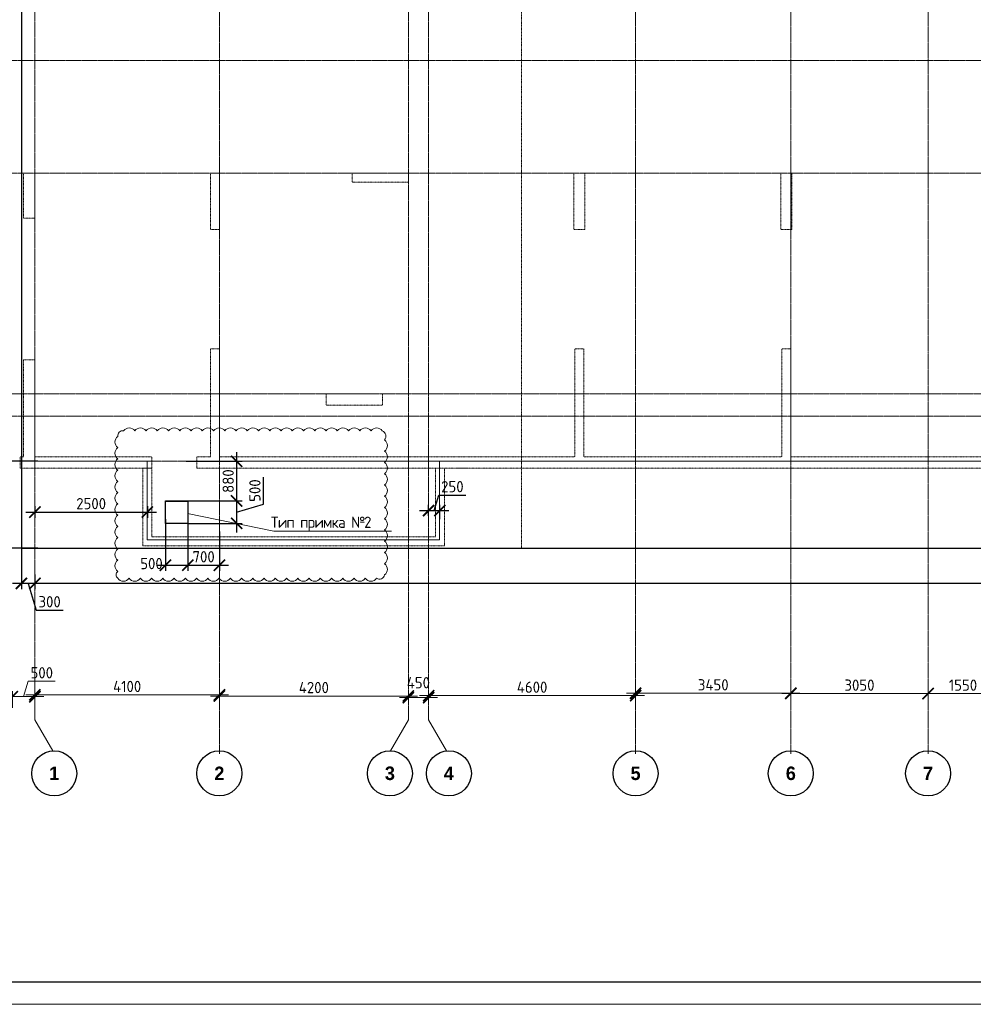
# Model space of a CAD drawing. Header units: millimetres. Extents: x -56135 to 1694203, y -446411 to -23139.
# Tile 71 of 256: x 472743 to 493936, y -190207 to -168333. Entities that reach past the tile are written whole.
import ezdxf
from ezdxf import colors
from ezdxf.entities.mleader import LeaderData, LeaderLine
from ezdxf.math import Vec2, Vec3

# ---------------------------------------------------------------- set-up
doc = ezdxf.new("R2010")
doc.units = ezdxf.units.MM
for name, pattern in [('01 Штриховая _4 мм_', [6, 3.5, -2.5]), ('______5', [1100, 800, -100, 100, -100]), ('осевая', [50.8, 31.75, -6.35, 6.35, -6.35])]:
    doc.linetypes.add(name, pattern=pattern)
for name, color, linetype, lineweight in [('0 Фундамент', 5, 'Continuous', 30), ('Standard', 7, 'Continuous', 25), ('ВК_задание стр текст', 1, 'Continuous', 5), ('Оси', 40, '______5', 18), ('подоснова', 151, 'Continuous', 5), ('РАЗМЕРЫ', 1, 'Continuous', 9), ('СТЕНЫ', 3, 'Continuous', 30), ('ТОНКИЕ', 7, 'Continuous', 9)]:
    doc.layers.add(name, color=color, linetype=linetype, lineweight=lineweight)
doc.layers.add('Размеры _поперечного армирования', color=7, linetype='Continuous')
doc.layers.add('ТОЛСТЫЕ_ОСНОВНЫЕ', color=6, linetype='Continuous')
doc.styles.add('Century Gothic', font='GOTHIC.TTF')
doc.styles.add('GOST-2.304_Type-B', font='GOST_Common.ttf')
doc.linetypes.add('163 Фуникулер', pattern='A,0,-2,[18,Russia-GOST_Topo.shx,S=0.05,R=0,X=0,Y=0],-4,[17,Russia-GOST_Topo.shx,S=0.05,R=0,X=0,Y=0],-2,0', length=8)
doc.dimstyles.new('СПДС', dxfattribs={"dimscale": 100, "dimtxt": 2.5, "dimasz": 2.5, "dimexe": 1.25, "dimexo": 0, "dimtad": 1, "dimdec": 0, "dimtxsty": 'GOST-2.304_Type-B', "dimblk": 'ARCHTICK', "dimcen": 2.5, "dimdle": 2, "dimadec": 0, "dimazin": 2, "dimtfac": 0.75, "dimtdec": 0, "dimtmove": 1, "dimatfit": 3, "dimfxl": 1, "dimtolj": 1, "dimarcsym": 1})

# ---------------------------------------------------------------- blocks, each defined once
blk = doc.blocks.new('NSY101')
at = {"color": 0, "linetype": 'ByBlock', "lineweight": -2}
blk.add_circle((0, 0), 50, dxfattribs=at)
blk = doc.blocks.new('_ArchTick')
at = {"color": 0, "linetype": 'ByBlock', "const_width": 0.15}
blk.add_lwpolyline([(-0.5, -0.5), (0.5, 0.5)], dxfattribs=at)
blk = doc.blocks.new('*D1003')
at = {"layer": 'DEFPOINTS', "color": 0, "transparency": 16777216}
for p in [(474455, -133625), (473955, -133877), (474455, -133963)]:
    blk.add_point(p, dxfattribs=at)
at = {"layer": 'РАЗМЕРЫ', "color": 0, "lineweight": -2, "transparency": 16777216}
for p, q in [((474205, -133625), (474308, -133281)), ((474308, -133281), (474908, -133281)), ((473755, -133625), (474655, -133625)), ((473955, -133877), (473955, -133500)), ((474455, -133963), (474455, -133500))]:
    blk.add_line(p, q, dxfattribs=at)
at = {"layer": 'РАЗМЕРЫ', "color": 0, "lineweight": -2, "transparency": 16777216, "xscale": 250, "yscale": 250, "zscale": 250, "rotation": 180}
blk.add_blockref('_ArchTick', (473955, -133625), dxfattribs=at)
at = {"layer": 'РАЗМЕРЫ', "color": 0, "lineweight": -2, "transparency": 16777216, "xscale": 250, "yscale": 250, "zscale": 250}
blk.add_blockref('_ArchTick', (474455, -133625), dxfattribs=at)
at = {"layer": 'РАЗМЕРЫ', "color": 0, "transparency": 16777216, "insert": (474608, -133094), "char_height": 250, "attachment_point": 5, "style": 'GOST-2.304_Type-B'}
blk.add_mtext('\\A1;500', dxfattribs=at)
blk = doc.blocks.new('*D1004')
at = {"layer": 'DEFPOINTS', "color": 0, "transparency": 16777216}
for p in [(478555, -133586), (474455, -133963), (478555, -133916)]:
    blk.add_point(p, dxfattribs=at)
at = {"layer": 'РАЗМЕРЫ', "color": 0, "lineweight": -2, "transparency": 16777216}
for p, q in [((474255, -133586), (478755, -133586)), ((474455, -133963), (474455, -133461)), ((478555, -133916), (478555, -133461))]:
    blk.add_line(p, q, dxfattribs=at)
at = {"layer": 'РАЗМЕРЫ', "color": 0, "lineweight": -2, "transparency": 16777216, "xscale": 250, "yscale": 250, "zscale": 250, "rotation": 180}
blk.add_blockref('_ArchTick', (474455, -133586), dxfattribs=at)
at = {"layer": 'РАЗМЕРЫ', "color": 0, "lineweight": -2, "transparency": 16777216, "xscale": 250, "yscale": 250, "zscale": 250}
blk.add_blockref('_ArchTick', (478555, -133586), dxfattribs=at)
at = {"layer": 'РАЗМЕРЫ', "color": 0, "transparency": 16777216, "insert": (476505, -133398), "char_height": 250, "attachment_point": 5, "style": 'GOST-2.304_Type-B'}
blk.add_mtext('\\A1;4100', dxfattribs=at)
blk = doc.blocks.new('*D1005')
at = {"layer": 'DEFPOINTS', "color": 0, "transparency": 16777216}
for p in [(482755, -133611), (482755, -133705), (478555, -133916)]:
    blk.add_point(p, dxfattribs=at)
at = {"layer": 'РАЗМЕРЫ', "color": 0, "lineweight": -2, "transparency": 16777216}
for p, q in [((478355, -133611), (482955, -133611)), ((478555, -133916), (478555, -133486)), ((482755, -133705), (482755, -133486))]:
    blk.add_line(p, q, dxfattribs=at)
at = {"layer": 'РАЗМЕРЫ', "color": 0, "lineweight": -2, "transparency": 16777216, "xscale": 250, "yscale": 250, "zscale": 250, "rotation": 180}
blk.add_blockref('_ArchTick', (478555, -133611), dxfattribs=at)
at = {"layer": 'РАЗМЕРЫ', "color": 0, "lineweight": -2, "transparency": 16777216, "xscale": 250, "yscale": 250, "zscale": 250}
blk.add_blockref('_ArchTick', (482755, -133611), dxfattribs=at)
at = {"layer": 'РАЗМЕРЫ', "color": 0, "transparency": 16777216, "insert": (480655, -133423), "char_height": 250, "attachment_point": 5, "style": 'GOST-2.304_Type-B'}
blk.add_mtext('\\A1;4200', dxfattribs=at)
blk = doc.blocks.new('*D2135')
at = {"layer": 'DEFPOINTS', "color": 0, "transparency": 16777216}
for p in [(483205, -133647), (483205, -133647), (482755, -133742)]:
    blk.add_point(p, dxfattribs=at)
at = {"layer": 'РАЗМЕРЫ', "color": 0, "lineweight": -2, "transparency": 16777216}
for p, q in [((482555, -133647), (483405, -133647)), ((482755, -133742), (482755, -133522)), ((483205, -133647), (483205, -133772))]:
    blk.add_line(p, q, dxfattribs=at)
at = {"layer": 'РАЗМЕРЫ', "color": 0, "lineweight": -2, "transparency": 16777216, "xscale": 250, "yscale": 250, "zscale": 250, "rotation": 180}
blk.add_blockref('_ArchTick', (482755, -133647), dxfattribs=at)
at = {"layer": 'РАЗМЕРЫ', "color": 0, "lineweight": -2, "transparency": 16777216, "xscale": 250, "yscale": 250, "zscale": 250}
blk.add_blockref('_ArchTick', (483205, -133647), dxfattribs=at)
at = {"layer": 'РАЗМЕРЫ', "color": 0, "transparency": 16777216, "insert": (482977, -133315), "char_height": 250, "attachment_point": 5, "style": 'GOST-2.304_Type-B'}
blk.add_mtext('\\A1;450', dxfattribs=at)
blk = doc.blocks.new('*D1006')
at = {"layer": 'DEFPOINTS', "color": 0, "transparency": 16777216}
for p in [(483205, -133602), (487805, -133602), (487805, -133678)]:
    blk.add_point(p, dxfattribs=at)
at = {"layer": 'РАЗМЕРЫ', "color": 0, "lineweight": -2, "transparency": 16777216}
for p, q in [((483005, -133602), (488005, -133602)), ((483205, -133602), (483205, -133727)), ((487805, -133678), (487805, -133477))]:
    blk.add_line(p, q, dxfattribs=at)
at = {"layer": 'РАЗМЕРЫ', "color": 0, "lineweight": -2, "transparency": 16777216, "xscale": 250, "yscale": 250, "zscale": 250, "rotation": 180}
blk.add_blockref('_ArchTick', (483205, -133602), dxfattribs=at)
at = {"layer": 'РАЗМЕРЫ', "color": 0, "lineweight": -2, "transparency": 16777216, "xscale": 250, "yscale": 250, "zscale": 250}
blk.add_blockref('_ArchTick', (487805, -133602), dxfattribs=at)
at = {"layer": 'РАЗМЕРЫ', "color": 0, "transparency": 16777216, "insert": (485505, -133414), "char_height": 250, "attachment_point": 5, "style": 'GOST-2.304_Type-B'}
blk.add_mtext('\\A1;4600', dxfattribs=at)
blk = doc.blocks.new('*D1007')
at = {"layer": 'DEFPOINTS', "color": 0, "transparency": 16777216}
for p in [(491255, -133549), (487805, -133678), (491255, -133859)]:
    blk.add_point(p, dxfattribs=at)
at = {"layer": 'РАЗМЕРЫ', "color": 0, "lineweight": -2, "transparency": 16777216}
for p, q in [((487805, -133678), (487805, -133424)), ((491255, -133859), (491255, -133424)), ((487605, -133549), (491455, -133549))]:
    blk.add_line(p, q, dxfattribs=at)
at = {"layer": 'РАЗМЕРЫ', "color": 0, "lineweight": -2, "transparency": 16777216, "xscale": 250, "yscale": 250, "zscale": 250, "rotation": 180}
blk.add_blockref('_ArchTick', (487805, -133549), dxfattribs=at)
at = {"layer": 'РАЗМЕРЫ', "color": 0, "lineweight": -2, "transparency": 16777216, "xscale": 250, "yscale": 250, "zscale": 250}
blk.add_blockref('_ArchTick', (491255, -133549), dxfattribs=at)
at = {"layer": 'РАЗМЕРЫ', "color": 0, "transparency": 16777216, "insert": (489530, -133362), "char_height": 250, "attachment_point": 5, "style": 'GOST-2.304_Type-B'}
blk.add_mtext('\\A1;3450', dxfattribs=at)
blk = doc.blocks.new('*D1008')
at = {"layer": 'DEFPOINTS', "color": 0, "transparency": 16777216}
for p in [(494305, -133557), (491255, -133859), (494305, -133774)]:
    blk.add_point(p, dxfattribs=at)
at = {"layer": 'РАЗМЕРЫ', "color": 0, "lineweight": -2, "transparency": 16777216}
for p, q in [((491255, -133859), (491255, -133432)), ((494305, -133774), (494305, -133432)), ((491055, -133557), (494505, -133557))]:
    blk.add_line(p, q, dxfattribs=at)
at = {"layer": 'РАЗМЕРЫ', "color": 0, "lineweight": -2, "transparency": 16777216, "xscale": 250, "yscale": 250, "zscale": 250, "rotation": 180}
blk.add_blockref('_ArchTick', (491255, -133557), dxfattribs=at)
at = {"layer": 'РАЗМЕРЫ', "color": 0, "lineweight": -2, "transparency": 16777216, "xscale": 250, "yscale": 250, "zscale": 250}
blk.add_blockref('_ArchTick', (494305, -133557), dxfattribs=at)
at = {"layer": 'РАЗМЕРЫ', "color": 0, "transparency": 16777216, "insert": (492780, -133369), "char_height": 250, "attachment_point": 5, "style": 'GOST-2.304_Type-B'}
blk.add_mtext('\\A1;3050', dxfattribs=at)
blk = doc.blocks.new('*D1009')
at = {"layer": 'DEFPOINTS', "color": 0, "transparency": 16777216}
for p in [(495855, -133557), (494305, -133774), (495855, -133821)]:
    blk.add_point(p, dxfattribs=at)
at = {"layer": 'РАЗМЕРЫ', "color": 0, "lineweight": -2, "transparency": 16777216}
for p, q in [((494305, -133774), (494305, -133432)), ((495855, -133821), (495855, -133432)), ((494105, -133557), (496055, -133557))]:
    blk.add_line(p, q, dxfattribs=at)
at = {"layer": 'РАЗМЕРЫ', "color": 0, "lineweight": -2, "transparency": 16777216, "xscale": 250, "yscale": 250, "zscale": 250, "rotation": 180}
blk.add_blockref('_ArchTick', (494305, -133557), dxfattribs=at)
at = {"layer": 'РАЗМЕРЫ', "color": 0, "lineweight": -2, "transparency": 16777216, "xscale": 250, "yscale": 250, "zscale": 250}
blk.add_blockref('_ArchTick', (495855, -133557), dxfattribs=at)
at = {"layer": 'РАЗМЕРЫ', "color": 0, "transparency": 16777216, "insert": (495080, -133369), "char_height": 250, "attachment_point": 5, "style": 'GOST-2.304_Type-B'}
blk.add_mtext('\\A1;1550', dxfattribs=at)
blk = doc.blocks.new('*D57')
at = {"layer": 'DEFPOINTS', "color": 0, "transparency": 16777216}
for p in [(519881, -180073), (473081, -180655), (473081, -180857)]:
    blk.add_point(p, dxfattribs=at)
at = {"layer": 'РАЗМЕРЫ', "color": 0, "lineweight": -2, "transparency": 16777216}
for p, q in [((519881, -180073), (519881, -180982)), ((473081, -180655), (473081, -180982)), ((520081, -180857), (472881, -180857))]:
    blk.add_line(p, q, dxfattribs=at)
at = {"layer": 'РАЗМЕРЫ', "color": 0, "lineweight": -2, "transparency": 16777216, "xscale": 250, "yscale": 250, "zscale": 250, "rotation": 180}
blk.add_blockref('_ArchTick', (473081, -180857), dxfattribs=at)
at = {"layer": 'РАЗМЕРЫ', "color": 0, "lineweight": -2, "transparency": 16777216, "xscale": 250, "yscale": 250, "zscale": 250}
blk.add_blockref('_ArchTick', (519881, -180857), dxfattribs=at)
at = {"layer": 'РАЗМЕРЫ', "color": 0, "transparency": 16777216, "insert": (496481, -180669), "char_height": 250, "attachment_point": 5, "style": 'GOST-2.304_Type-B'}
blk.add_mtext('\\A1;46800', dxfattribs=at)
blk = doc.blocks.new('*D58')
at = {"layer": 'DEFPOINTS', "color": 0, "transparency": 16777216}
for p in [(472781, -180073), (473081, -180655), (472781, -180857)]:
    blk.add_point(p, dxfattribs=at)
at = {"layer": 'РАЗМЕРЫ', "color": 0, "lineweight": -2, "transparency": 16777216}
for p, q in [((472781, -180073), (472781, -180982)), ((473081, -180655), (473081, -180982)), ((473281, -180857), (472581, -180857)), ((472931, -180857), (473109, -181450)), ((473109, -181450), (473709, -181450))]:
    blk.add_line(p, q, dxfattribs=at)
at = {"layer": 'РАЗМЕРЫ', "color": 0, "lineweight": -2, "transparency": 16777216, "xscale": 250, "yscale": 250, "zscale": 250, "rotation": 180}
blk.add_blockref('_ArchTick', (472781, -180857), dxfattribs=at)
at = {"layer": 'РАЗМЕРЫ', "color": 0, "lineweight": -2, "transparency": 16777216, "xscale": 250, "yscale": 250, "zscale": 250}
blk.add_blockref('_ArchTick', (473081, -180857), dxfattribs=at)
at = {"layer": 'РАЗМЕРЫ', "color": 0, "transparency": 16777216, "insert": (473409, -181263), "char_height": 250, "attachment_point": 5, "style": 'GOST-2.304_Type-B'}
blk.add_mtext('\\A1;300', dxfattribs=at)
blk = doc.blocks.new('*D59')
at = {"layer": 'DEFPOINTS', "color": 0, "transparency": 16777216}
for p in [(471825, -178143), (473149, -178143), (473149, -180073)]:
    blk.add_point(p, dxfattribs=at)
at = {"layer": 'РАЗМЕРЫ', "color": 0, "lineweight": -2, "transparency": 16777216}
for p, q in [((471825, -180273), (471825, -177943)), ((473149, -178143), (471700, -178143)), ((473149, -180073), (471700, -180073))]:
    blk.add_line(p, q, dxfattribs=at)
at = {"layer": 'РАЗМЕРЫ', "color": 0, "lineweight": -2, "transparency": 16777216, "xscale": 250, "yscale": 250, "zscale": 250}
for p, rotation in [((471825, -178143), 90), ((471825, -180073), 270)]:
    blk.add_blockref('_ArchTick', p, dxfattribs=dict(at, rotation=rotation))
at = {"layer": 'РАЗМЕРЫ', "color": 0, "transparency": 16777216, "insert": (471637, -179108), "char_height": 250, "attachment_point": 5, "rotation": 90, "style": 'GOST-2.304_Type-B'}
blk.add_mtext('\\A1;1930', dxfattribs=at)
blk = doc.blocks.new('*D60')
at = {"layer": 'DEFPOINTS', "color": 0, "transparency": 16777216}
for p in [(471825, -156243), (473081, -156243), (473149, -178143)]:
    blk.add_point(p, dxfattribs=at)
at = {"layer": 'РАЗМЕРЫ', "color": 0, "lineweight": -2, "transparency": 16777216}
for p, q in [((471825, -178343), (471825, -156043)), ((473081, -156243), (471700, -156243)), ((473149, -178143), (471700, -178143))]:
    blk.add_line(p, q, dxfattribs=at)
at = {"layer": 'РАЗМЕРЫ', "color": 0, "lineweight": -2, "transparency": 16777216, "xscale": 250, "yscale": 250, "zscale": 250}
for p, rotation in [((471825, -156243), 90), ((471825, -178143), 270)]:
    blk.add_blockref('_ArchTick', p, dxfattribs=dict(at, rotation=rotation))
at = {"layer": 'РАЗМЕРЫ', "color": 0, "transparency": 16777216, "insert": (471637, -167193), "char_height": 250, "attachment_point": 5, "rotation": 90, "style": 'GOST-2.304_Type-B'}
blk.add_mtext('\\A1;21900', dxfattribs=at)
blk = doc.blocks.new('*U782')
at = {"layer": 'ТОЛСТЫЕ_ОСНОВНЫЕ', "color": 6}
blk.add_lwpolyline([(20, 5), (1184, 5), (1184, 415), (20, 415)], close=True, dxfattribs=at)
at = {"layer": 'ТОНКИЕ'}
blk.add_lwpolyline([(0, 0), (1189, 0), (1189, 420), (0, 420)], close=True, dxfattribs=at)
blk = doc.blocks.new('вк')
at = {"layer": '0 Фундамент', "color": 5, "ltscale": 100}
blk.add_lwpolyline([(-559052, -945801), (-558552, -945801), (-558552, -946301), (-559052, -946301)], close=True, dxfattribs=at)
blk = doc.blocks.new('стены  тп')
at = {"layer": 'СТЕНЫ', "color": 251, "linetype": '01 Штриховая _4 мм_', "lineweight": 0, "true_color": 0x636466}
for p, q in [((542712, -332126, 3100), (542462, -332126, 3100)), ((542462, -332126, 3100), (542462, -333126, 3100)), ((542712, -333126, 3100), (542712, -332126, 3100)), ((546692, -332126, 3100), (546612, -332126, 3100)), ((546612, -332126, 3100), (546612, -333376, 3100)), ((546812, -332126, 3100), (546692, -332126, 3100)), ((546812, -333376, 3100), (546812, -332126, 3100)), ((551012, -332126, 3100), (549762, -332126, 3100)), ((549762, -332126, 3100), (549762, -332326, 3100)), ((551012, -332326, 3100), (551012, -332126, 3100)), ((554937, -332126, 3100), (554687, -332126, 3100)), ((554687, -332126, 3100), (554687, -333376, 3100)), ((554937, -333376, 3100), (554937, -332126, 3100)), ((559392, -332126, 3100), (559287, -332126, 3100)), ((559287, -332126, 3100), (559287, -333376, 3100)), ((559512, -332126, 3100), (559392, -332126, 3100)), ((559392, -332126, 3100), (559392, -332126, 3100)), ((559537, -332126, 3100), (559512, -332126, 3100)), ((559537, -332246, 3100), (559537, -332126, 3100)), ((559537, -333376, 3100), (559537, -332246, 3100)), ((549762, -332326, 3100), (551012, -332326, 3100)), ((542462, -333126, 3100), (542712, -333126, 3100)), ((546612, -333376, 3100), (546692, -333376, 3100)), ((546692, -333376, 3100), (546812, -333376, 3100)), ((554687, -333376, 3100), (554937, -333376, 3100)), ((559287, -333376, 3100), (559512, -333376, 3100)), ((559512, -333376, 3100), (559537, -333376, 3100)), ((546692, -336026, 3100), (546612, -336026, 3100)), ((546612, -336026, 3100), (546612, -338426, 3100)), ((546812, -336026, 3100), (546692, -336026, 3100)), ((546812, -338426, 3100), (546812, -336026, 3100)), ((554912, -336026, 3100), (554712, -336026, 3100)), ((554712, -336026, 3100), (554712, -338426, 3100)), ((554912, -338426, 3100), (554912, -336026, 3100)), ((559392, -336026, 3100), (559312, -336026, 3100)), ((559312, -336026, 3100), (559312, -338426, 3100)), ((559512, -336026, 3100), (559392, -336026, 3100)), ((559512, -336146, 3100), (559512, -336026, 3100)), ((559512, -338426, 3100), (559512, -336146, 3100)), ((542592, -336276, 3100), (542462, -336276, 3100)), ((542462, -336276, 3100), (542462, -338426, 3100)), ((542712, -336276, 3100), (542592, -336276, 3100)), ((542712, -338426, 3100), (542712, -336276, 3100)), ((550437, -337026, 3100), (549187, -337026, 3100)), ((549187, -337026, 3100), (549187, -337276, 3100)), ((550437, -337276, 3100), (550437, -337026, 3100)), ((549187, -337276, 3100), (550437, -337276, 3100)), ((542462, -338426, 3100), (542387, -338426, 3100)), ((542387, -338426, 3100), (542387, -338676, 3100)), ((545312, -338426, 3100), (542712, -338426, 3100)), ((545312, -338426, 3100), (545312, -338676, 3100)), ((546312, -338676, 3100), (546312, -338426, 3100)), ((546612, -338426, 3100), (546312, -338426, 3100)), ((554712, -338426, 3100), (546812, -338426, 3100)), ((559312, -338426, 3100), (554912, -338426, 3100)), ((560912, -338426, 3100), (559512, -338426, 3100)), ((561032, -338426, 3100), (560912, -338426, 3100)), ((562432, -338426, 3100), (561032, -338426, 3100)), ((562552, -338426, 3100), (562432, -338426, 3100)), ((563912, -338426, 3100), (562552, -338426, 3100)), ((542387, -338676, 3100), (545112, -338676, 3100)), ((545112, -338676, 3100), (545112, -340406, 3100)), ((545312, -338676, 3100), (545112, -338676, 3100)), ((545112, -338676, 3100), (545312, -338676, 3100)), ((545312, -340206, 3100), (545312, -338676, 3100)), ((546312, -338676, 3100), (552112, -338676, 3100)), ((551612, -338676, 3100), (551612, -340206, 3100)), ((551812, -340406, 3100), (551812, -338676, 3100)), ((552312, -338676, 3100), (552112, -338676, 3100)), ((552112, -338676, 3100), (552312, -338676, 3100)), ((552312, -338676, 3100), (561812, -338676, 3100)), ((561812, -338676, 3100), (562062, -338676, 3100)), ((562062, -338676, 3100), (563912, -338676, 3100)), ((551612, -340206, 3100), (545312, -340206, 3100)), ((545112, -340406, 3100), (545312, -340406, 3100)), ((545312, -340406, 3100), (551812, -340406, 3100))]:
    blk.add_line(p, q, dxfattribs=at)
blk = doc.blocks.new('*D1441')
at = {"layer": 'DEFPOINTS', "color": 0, "transparency": 16777216}
for p in [(473081, -179138), (475581, -179138), (475581, -179272)]:
    blk.add_point(p, dxfattribs=at)
at = {"layer": 'Размеры _поперечного армирования', "color": 0, "lineweight": -2, "transparency": 16777216}
for p, q in [((473081, -179138), (473081, -179397)), ((475581, -179138), (475581, -179397)), ((472881, -179272), (475781, -179272))]:
    blk.add_line(p, q, dxfattribs=at)
at = {"layer": 'Размеры _поперечного армирования', "color": 0, "lineweight": -2, "transparency": 16777216, "xscale": 250, "yscale": 250, "zscale": 250, "rotation": 180}
blk.add_blockref('_ArchTick', (473081, -179272), dxfattribs=at)
at = {"layer": 'Размеры _поперечного армирования', "color": 0, "lineweight": -2, "transparency": 16777216, "xscale": 250, "yscale": 250, "zscale": 250}
blk.add_blockref('_ArchTick', (475581, -179272), dxfattribs=at)
at = {"layer": 'Размеры _поперечного армирования', "color": 0, "transparency": 16777216, "insert": (474331, -179084), "char_height": 250, "attachment_point": 5, "style": 'GOST-2.304_Type-B'}
blk.add_mtext('\\A1;2500', dxfattribs=at)
blk = doc.blocks.new('*D1442')
at = {"layer": 'DEFPOINTS', "color": 0, "transparency": 16777216}
for p in [(481831, -179355), (482081, -179238), (482081, -179431)]:
    blk.add_point(p, dxfattribs=at)
at = {"layer": 'Размеры _поперечного армирования', "color": 0, "lineweight": -2, "transparency": 16777216}
for p, q in [((481956, -179238), (482059, -178894)), ((482059, -178894), (482659, -178894)), ((481831, -179355), (481831, -179113)), ((482081, -179431), (482081, -179113)), ((481631, -179238), (482281, -179238))]:
    blk.add_line(p, q, dxfattribs=at)
at = {"layer": 'Размеры _поперечного армирования', "color": 0, "lineweight": -2, "transparency": 16777216, "xscale": 250, "yscale": 250, "zscale": 250, "rotation": 180}
blk.add_blockref('_ArchTick', (481831, -179238), dxfattribs=at)
at = {"layer": 'Размеры _поперечного армирования', "color": 0, "lineweight": -2, "transparency": 16777216, "xscale": 250, "yscale": 250, "zscale": 250}
blk.add_blockref('_ArchTick', (482081, -179238), dxfattribs=at)
at = {"layer": 'Размеры _поперечного армирования', "color": 0, "transparency": 16777216, "insert": (482359, -178707), "char_height": 250, "attachment_point": 5, "style": 'GOST-2.304_Type-B'}
blk.add_mtext('\\A1;250', dxfattribs=at)
blk = doc.blocks.new('*D2130')
at = {"layer": 'DEFPOINTS', "color": 0, "transparency": 16777216}
for p in [(476444, -178143), (476444, -179023), (477565, -179023)]:
    blk.add_point(p, dxfattribs=at)
at = {"layer": 'РАЗМЕРЫ', "color": 0, "lineweight": -2, "transparency": 16777216}
for p, q in [((477565, -177943), (477565, -179223)), ((476444, -178143), (477690, -178143)), ((476444, -179023), (477690, -179023))]:
    blk.add_line(p, q, dxfattribs=at)
at = {"layer": 'РАЗМЕРЫ', "color": 0, "lineweight": -2, "transparency": 16777216, "xscale": 250, "yscale": 250, "zscale": 250}
for p, rotation in [((477565, -178143), 90), ((477565, -179023), 270)]:
    blk.add_blockref('_ArchTick', p, dxfattribs=dict(at, rotation=rotation))
at = {"layer": 'РАЗМЕРЫ', "color": 0, "transparency": 16777216, "insert": (477377, -178583), "char_height": 250, "attachment_point": 5, "rotation": 90, "style": 'GOST-2.304_Type-B'}
blk.add_mtext('\\A1;880', dxfattribs=at)
blk = doc.blocks.new('*D2131')
at = {"layer": 'DEFPOINTS', "color": 0, "transparency": 16777216}
for p in [(476911, -179023), (476481, -179522), (477565, -179522)]:
    blk.add_point(p, dxfattribs=at)
at = {"layer": 'РАЗМЕРЫ', "color": 0, "lineweight": -2, "transparency": 16777216}
for p, q in [((478158, -179094), (478158, -178494)), ((477565, -178823), (477565, -179722)), ((476911, -179023), (477690, -179023)), ((477565, -179273), (478158, -179094)), ((476481, -179522), (477690, -179522))]:
    blk.add_line(p, q, dxfattribs=at)
at = {"layer": 'РАЗМЕРЫ', "color": 0, "lineweight": -2, "transparency": 16777216, "xscale": 250, "yscale": 250, "zscale": 250}
for p, rotation in [((477565, -179023), 90), ((477565, -179522), 270)]:
    blk.add_blockref('_ArchTick', p, dxfattribs=dict(at, rotation=rotation))
at = {"layer": 'РАЗМЕРЫ', "color": 0, "transparency": 16777216, "insert": (477971, -178794), "char_height": 250, "attachment_point": 5, "rotation": 90, "style": 'GOST-2.304_Type-B'}
blk.add_mtext('\\A1;500', dxfattribs=at)
blk = doc.blocks.new('*D2132')
at = {"layer": 'DEFPOINTS', "color": 0, "transparency": 16777216}
for p in [(476481, -179275), (475981, -179428), (476481, -180452)]:
    blk.add_point(p, dxfattribs=at)
at = {"layer": 'РАЗМЕРЫ', "color": 0, "lineweight": -2, "transparency": 16777216}
for p, q in [((476481, -179275), (476481, -180577)), ((475981, -179428), (475981, -180577)), ((475781, -180452), (476681, -180452))]:
    blk.add_line(p, q, dxfattribs=at)
at = {"layer": 'РАЗМЕРЫ', "color": 0, "lineweight": -2, "transparency": 16777216, "xscale": 250, "yscale": 250, "zscale": 250, "rotation": 180}
blk.add_blockref('_ArchTick', (475981, -180452), dxfattribs=at)
at = {"layer": 'РАЗМЕРЫ', "color": 0, "lineweight": -2, "transparency": 16777216, "xscale": 250, "yscale": 250, "zscale": 250}
blk.add_blockref('_ArchTick', (476481, -180452), dxfattribs=at)
at = {"layer": 'РАЗМЕРЫ', "color": 0, "transparency": 16777216, "insert": (475672, -180416), "char_height": 250, "attachment_point": 5, "style": 'GOST-2.304_Type-B'}
blk.add_mtext('\\A1;500', dxfattribs=at)
blk = doc.blocks.new('*D2133')
at = {"layer": 'DEFPOINTS', "color": 0, "transparency": 16777216}
for p in [(476481, -179703), (477181, -179703), (477181, -180452)]:
    blk.add_point(p, dxfattribs=at)
at = {"layer": 'РАЗМЕРЫ', "color": 0, "lineweight": -2, "transparency": 16777216}
for p, q in [((476481, -179703), (476481, -180577)), ((477181, -179703), (477181, -180577)), ((476281, -180452), (477381, -180452))]:
    blk.add_line(p, q, dxfattribs=at)
at = {"layer": 'РАЗМЕРЫ', "color": 0, "lineweight": -2, "transparency": 16777216, "xscale": 250, "yscale": 250, "zscale": 250, "rotation": 180}
blk.add_blockref('_ArchTick', (476481, -180452), dxfattribs=at)
at = {"layer": 'РАЗМЕРЫ', "color": 0, "lineweight": -2, "transparency": 16777216, "xscale": 250, "yscale": 250, "zscale": 250}
blk.add_blockref('_ArchTick', (477181, -180452), dxfattribs=at)
at = {"layer": 'РАЗМЕРЫ', "color": 0, "transparency": 16777216, "insert": (476831, -180264), "char_height": 250, "attachment_point": 5, "style": 'GOST-2.304_Type-B'}
blk.add_mtext('\\A1;700', dxfattribs=at)
blk = doc.blocks.new('_None')
blk = doc.blocks.new('оси 2.2-2.3')
at = {"layer": 'Оси', "color": 16, "linetype": 'осевая', "lineweight": 0, "transparency": 33554687}
for p, q in [((478554.9, -104267.9), (478554.9, -134893.5)), ((487804.9, -104267.9), (487804.9, -134893.5)), ((491254.9, -104267.9), (491254.9, -134893.5)), ((494304.9, -104267.9), (494304.9, -134893.5)), ((474454.9, -105027.5), (474454.9, -134138.1)), ((482754.9, -105027.5), (482754.9, -134138.1)), ((483204.9, -105027.5), (483204.9, -134138.1)), ((468076.3, -119495.4), (524372.9, -119495.4)), ((468076.3, -121995.4), (524372.9, -121995.4)), ((468653.8, -126895.4), (523707.4, -126895.4)), ((468076.3, -127395.4), (524372.9, -127395.4)), ((468076.3, -128395.4), (524372.9, -128395.4))]:
    blk.add_line(p, q, dxfattribs=at)
at = {"layer": 'Оси', "color": 16, "linetype": '______5', "lineweight": 0, "transparency": 33554687}
for p, q in [((474454.9, -134138.1), (474891.1, -134893.5)), ((482754.9, -134138.1), (482318.8, -134893.5)), ((483204.9, -134138.1), (483641.1, -134893.5))]:
    blk.add_line(p, q, dxfattribs=at)
at = {"layer": 'Оси', "color": 16, "linetype": 'Continuous', "lineweight": 25, "transparency": 33554687, "xscale": 9.999999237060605, "yscale": 9.999999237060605, "zscale": 9.999999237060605}
for p in [(474884.4, -135329.4), (478554.4, -135329.4), (482344.4, -135329.4), (483654.4, -135329.4), (487804.4, -135329.4), (491254.4, -135329.4), (494304.4, -135329.4)]:
    blk.add_blockref('NSY101', p, dxfattribs=at)
at = {"layer": 'Оси', "color": 16, "linetype": 'Continuous', "lineweight": 25, "transparency": 33554687, "char_height": 300, "width": 385, "attachment_point": 5, "style": 'Century Gothic'}
for s, insert in [('\\A1;{\\fCentury Gothic|i0|b1;\\H300.000000;\\W1.000000;\\C16;1}\\P', (474884.4, -135329.4)), ('\\A1;{\\fCentury Gothic|i0|b1;\\H300.000000;\\W1.000000;\\C16;2}\\P', (478554.4, -135329.4)), ('\\A1;{\\fCentury Gothic|i0|b1;\\H300.000000;\\W1.000000;\\C16;3}\\P', (482344.4, -135329.4)), ('\\A1;{\\fCentury Gothic|i0|b1;\\H300.000000;\\W1.000000;\\C16;4}\\P', (483654.4, -135329.4)), ('\\A1;{\\fCentury Gothic|i0|b1;\\H300.000000;\\W1.000000;\\C16;5}\\P', (487804.4, -135329.4)), ('\\A1;{\\fCentury Gothic|i0|b1;\\H300.000000;\\W1.000000;\\C16;6}\\P', (491254.4, -135329.4)), ('\\A1;{\\fCentury Gothic|i0|b1;\\H300.000000;\\W1.000000;\\C16;7}\\P', (494304.4, -135329.4))]:
    blk.add_mtext(s, dxfattribs=dict(at, insert=insert))
at = {"layer": 'РАЗМЕРЫ', "color": 1}
for base, p1, p2, picture, middle in [((474454.9, -133625.1), (473954.9, -133877), (474454.9, -133963), '*D1003', (474370.6, -133093.9)), ((491254.9, -133549.1), (487804.9, -133678.2), (491254.9, -133859), '*D1007', (489529.9, -133361.6)), ((494304.9, -133556.8), (491254.9, -133859), (494304.9, -133773.7), '*D1008', (492779.9, -133369.3)), ((495854.9, -133556.8), (494304.9, -133773.7), (495854.9, -133821.2), '*D1009', (495079.9, -133369.3)), ((478554.9, -133585.8), (474454.9, -133963), (478554.9, -133916.3), '*D1004', (476504.9, -133398.3)), ((482754.9, -133610.5), (478554.9, -133916.3), (482754.9, -133704.8), '*D1005', (480654.9, -133423)), ((487804.9, -133601.8), (483204.9, -133601.8), (487804.9, -133678.2), '*D1006', (485504.9, -133414.3))]:
    dim = blk.add_linear_dim(base=base, p1=p1, p2=p2, dimstyle='СПДС', dxfattribs=at)
    dim.commit()
    dim.dimension.update_dxf_attribs({"geometry": picture, "text_midpoint": middle})
dim = blk.add_linear_dim(base=(483204.9, -133647.3), p1=(482754.9, -133741.6), p2=(483204.9, -133647.3), dimstyle='СПДС', dxfattribs=at)
dim.commit()
dim.dimension.update_dxf_attribs({"geometry": '*D2135', "text_midpoint": (482977.3, -133502), "dimtype": 160})

msp = doc.modelspace()

# ---------------------------------------------------------------- linework, layer by layer
msp.add_lwpolyline([(475980.9, -179025.5), (476480.9, -179025.5), (476480.9, -179525.5), (475980.9, -179525.5)], close=True)
at = {"layer": '0 Фундамент'}
msp.add_lwpolyline([(472780.8, -155892.7), (472780.8, -180072.7), (480130.8, -180072.7), (480130.8, -180072.7), (492630.8, -180072.7), (492630.8, -180072.7), (494980.8, -180072.7), (494980.8, -180072.7), (520430.8, -180072.7), (520430.8, -175992.7), (521910.8, -175992.7), (521910.8, -167392.7), (520430.8, -167392.7), (520430.8, -155892.7), (472780.8, -155892.7)], dxfattribs=at)
at = {"layer": 'Standard', "color": 7, "linetype": 'Continuous', "lineweight": 25, "transparency": 33554687}
msp.add_lwpolyline([(475980.9, -179025.5), (476480.9, -179025.5), (476480.9, -179525.5), (475980.9, -179525.5), (475980.9, -179025.5)], close=True, dxfattribs=at)
at = {"layer": 'РАЗМЕРЫ', "color": 1, "linetype": '01 Штриховая _4 мм_'}
msp.add_lwpolyline([(483894.8, -155892.7), (483894.8, -180072.7)], dxfattribs=at)
at = {"layer": 'РАЗМЕРЫ', "linetype": '163 Фуникулер', "ltscale": 0.5}
for points in [[(472780.8, -156084.6), (520013.1, -156084.6), (520013.1, -167514.3), (521770.3, -167514.3), (521770.3, -175812.7), (519999.1, -175812.7), (519999.1, -178140.8), (482071.8, -178140.8), (482071.8, -179891.6), (475579, -179891.6), (475579, -178142.7), (472780.8, -178142.7)], [(482071.8, -178140.8), (476680.9, -178140.8)]]:
    msp.add_lwpolyline(points, dxfattribs=at)
at = {"layer": 'РАЗМЕРЫ', "color": 240, "true_color": 0xed1f24}
msp.add_lwpolyline([(474924.6, -180742.7, 0.5205671), (475174.6, -180742.7, 0.5205671), (475424.6, -180742.7, 0.5205671), (475674.6, -180742.7, 0.5205671), (475924.6, -180742.7, 0.5205671), (476174.6, -180742.7, 0.5205671), (476424.6, -180742.7, 0.5205671), (476674.6, -180742.7, 0.5205671), (476924.6, -180742.7, 0.5205671), (477174.6, -180742.7, 0.5205671), (477424.6, -180742.7, 0.5205671), (477674.6, -180742.7, 0.5205671), (477924.6, -180742.7, 0.5205671), (478174.6, -180742.7, 0.5205671), (478424.6, -180742.7, 0.5205671), (478674.6, -180742.7, 0.5205671), (478924.6, -180742.7, 0.5205671), (479174.6, -180742.7, 0.5205671), (479424.6, -180742.7, 0.5205671), (479674.6, -180742.7, 0.5205671), (479924.6, -180742.7, 0.5205671), (480174.6, -180742.7, 0.5205671), (480424.6, -180742.7, 0.5205671), (480674.6, -180742.7, 0.5205671), (480850.6, -180668.7, 0.5205671), (480850.6, -180418.7, 0.5205671), (480850.6, -180168.7, 0.5205671), (480850.6, -179918.7, 0.5205671), (480850.6, -179668.7, 0.5205671), (480850.6, -179418.7, 0.5205671), (480850.6, -179168.7, 0.5205671), (480850.6, -178918.7, 0.5205671), (480850.6, -178668.7, 0.5205671), (480850.6, -178418.7, 0.5205671), (480850.6, -178168.7, 0.5205671), (480850.6, -177918.7, 0.5205671), (480850.6, -177668.7, 0.5205671), (480802, -177467.3, 0.5205671), (480552, -177467.3, 0.5205671), (480302, -177467.3, 0.5205671), (480052, -177467.3, 0.5205671), (479802, -177467.3, 0.5205671), (479552, -177467.3, 0.5205671), (479302, -177467.3, 0.5205671), (479052, -177467.3, 0.5205671), (478802, -177467.3, 0.5205671), (478552, -177467.3, 0.5205671), (478302, -177467.3, 0.5205671), (478052, -177467.3, 0.5205671), (477802, -177467.3, 0.5205671), (477552, -177467.3, 0.5205671), (477302, -177467.3, 0.5205671), (477052, -177467.3, 0.5205671), (476802, -177467.3, 0.5205671), (476552, -177467.3, 0.5205671), (476302, -177467.3, 0.5205671), (476052, -177467.3, 0.5205671), (475802, -177467.3, 0.5205671), (475552, -177467.3, 0.5205671), (475302, -177467.3, 0.5205671), (475052, -177467.3, 0.5205671), (474924.6, -177589.8, 0.5205671), (474924.6, -177839.8, 0.5205671), (474924.6, -178089.8, 0.5205671), (474924.6, -178339.8, 0.5205671), (474924.6, -178589.8, 0.5205671), (474924.6, -178839.8, 0.5205671), (474924.6, -179089.8, 0.5205671), (474924.6, -179339.8, 0.5205671), (474924.6, -179589.8, 0.5205671), (474924.6, -179839.8, 0.5205671), (474924.6, -180089.8, 0.5205671), (474924.6, -180339.8, 0.5205671), (474924.6, -180589.8, 0.5205671)], format="xyb", close=True, dxfattribs=at)

# ---------------------------------------------------------------- block references
at = {"xscale": 100, "yscale": 100, "zscale": 100}
msp.add_blockref('*U782', (461906.2, -190207.2), dxfattribs=at)
at = {"layer": 'ВК_задание стр текст', "color": 5}
msp.add_blockref('вк', (1035032.8, 766775.4), dxfattribs=at)
at = {"layer": 'РАЗМЕРЫ', "color": 1}
msp.add_blockref('оси 2.2-2.3', (-1373.9, -49747.3), dxfattribs=at)
at = {"layer": 'РАЗМЕРЫ'}
msp.add_blockref('стены  тп', (-69631.4, 160383.1, -3100), dxfattribs=at)

# ---------------------------------------------------------------- dimensions: what is measured, and where the dimension line sits
at = {"layer": 'РАЗМЕРЫ', "color": 1}
for base, p1, p2, picture, middle in [((471824.5, -156242.7), (473149.3, -178142.7), (473081, -156242.7), '*D60', (471637, -167192.7)), ((471824.5, -178142.7), (473149.3, -180072.7), (473149.3, -178142.7), '*D59', (471637, -179107.7)), ((477564.6, -179022.7), (476443.9, -178142.7), (476443.9, -179022.7), '*D2130', (477377.1, -178582.7)), ((477564.6, -179522.5), (476911.4, -179022.7), (476480.9, -179522.5), '*D2131', (477970.9, -179031.9))]:
    dim = msp.add_linear_dim(base=base, p1=p1, p2=p2, angle=90, dimstyle='СПДС', dxfattribs=at)
    dim.commit()
    dim.dimension.update_dxf_attribs({"geometry": picture, "text_midpoint": middle})
dim = msp.add_linear_dim(base=(476480.9, -180451.7), p1=(475980.9, -179427.6), p2=(476480.9, -179275.5), dimstyle='СПДС', dxfattribs=at)
dim.commit()
dim.dimension.update_dxf_attribs({"geometry": '*D2132', "text_midpoint": (475671.8, -180603.2), "dimtype": 160})
for base, p1, p2, picture, middle in [((477181, -180451.7), (476480.9, -179702.5), (477181, -179702.5), '*D2133', (476831, -180264.2)), ((472780.8, -180856.5), (473081, -180654.8), (472780.8, -180072.7), '*D58', (473171.5, -181262.8)), ((473081, -180856.5), (519881, -180072.7), (473081, -180654.8), '*D57', (496481, -180669))]:
    dim = msp.add_linear_dim(base=base, p1=p1, p2=p2, dimstyle='СПДС', dxfattribs=at)
    dim.commit()
    dim.dimension.update_dxf_attribs({"geometry": picture, "text_midpoint": middle})
at = {"layer": 'Размеры _поперечного армирования'}
for base, p1, p2, picture, middle in [((482080.7, -179238.2), (481831, -179355.4), (482080.7, -179430.7), '*D1442', (482121.5, -178706.9)), ((475581, -179271.9), (473081, -179137.9), (475581, -179138), '*D1441', (474331, -179084.4))]:
    dim = msp.add_linear_dim(base=base, p1=p1, p2=p2, dimstyle='СПДС', dxfattribs=at)
    dim.commit()
    dim.dimension.update_dxf_attribs({"geometry": picture, "text_midpoint": middle})

# ---------------------------------------------------------------- leaders
at = {"layer": 'подоснова', "color": 4, "ltscale": 0.3}
ml = msp.add_multileader_mtext('Standard', dxfattribs=at)
ml.set_content('{\\T0.9;Тип примка №2}', color=4, style='GOST-2.304_Type-B')
ml.set_leader_properties(color=256, linetype='ByLayer', lineweight=15)
ml.set_arrow_properties(name='NONE')
ml.build(insert=Vec2(0, 0))
ml.multileader.update_dxf_attribs({"text_left_attachment_type": 6, "text_right_attachment_type": 6, "dogleg_length": 0.1, "arrow_head_size": 18})
ctx = ml.context
ctx.base_point, ctx.char_height, ctx.arrow_head_size, ctx.landing_gap_size, ctx.plane_origin = Vec3(478388.3, -179697.5), 250, 18, 20, Vec3(482325.3, -176070.3)
ctx.left_attachment, ctx.right_attachment, ctx.text_align_type = 6, 6, 1
notes = []
notes.append((ctx, [(1, (1, 1, 0), (478388.2, -179697.5), (1, 0), 0.1, [(0, [(476470.5, -179301.5)], 0, [])])]))
ctx.mtext.insert, ctx.mtext.width, ctx.mtext.alignment, ctx.mtext.flow_direction = Vec3(479435.4, -179372.5), 4075.871, 2, 5
for ctx, leaders in notes:
    for number, flags, end, landing, length, lines in leaders:
        leader = LeaderData()
        leader.index, (leader.has_last_leader_line, leader.has_dogleg_vector, leader.attachment_direction) = number, flags
        leader.last_leader_point, leader.dogleg_vector, leader.dogleg_length = Vec3(end), Vec3(landing), length
        for number, points, colour, breaks in lines:
            line = LeaderLine()
            line.index, line.vertices, line.color, line.breaks = number, Vec3.list(points), colors.encode_raw_color(colour), breaks
            leader.lines.append(line)
        ctx.leaders.append(leader)

doc.saveas('drawing.dxf')
